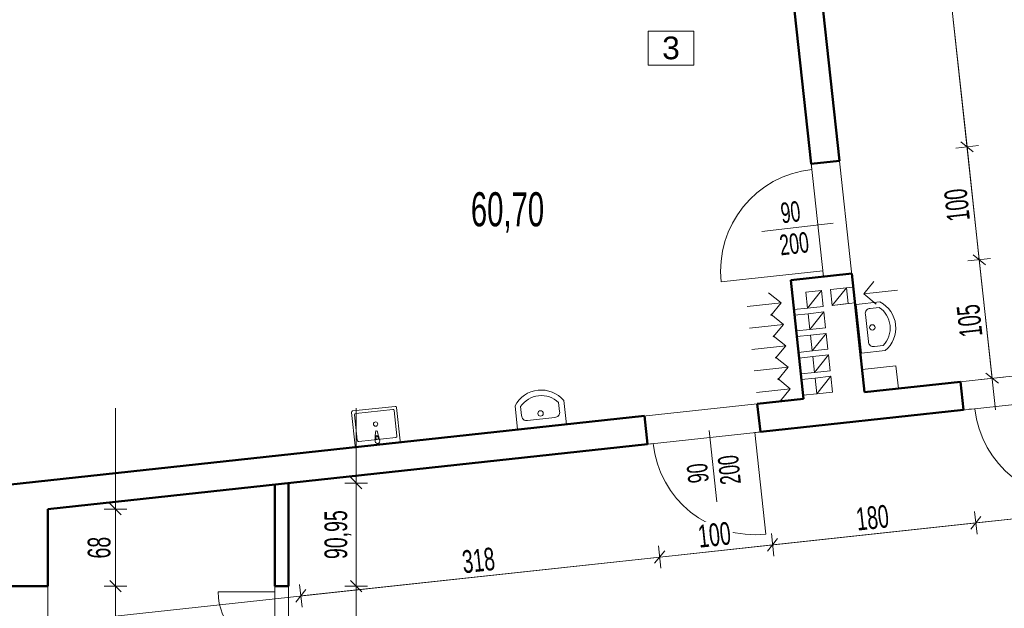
# Model space of a CAD drawing. Header units: millimetres. Extents: x 72202 to 304796, y 21658 to 519946.
# Tile 15 of 139: x 195062 to 195929, y 201813 to 202331. Entities that reach past the tile are written whole.
import ezdxf

# ---------------------------------------------------------------- set-up
doc = ezdxf.new("R2010")
doc.units = ezdxf.units.MM
doc.layers.get('0').update_dxf_attribs({"color": 253})
doc.layers.get('Defpoints').update_dxf_attribs({"color": 253})
for name, color, linetype, lineweight in [('DRZWI I OKNA OPISY', 253, 'Continuous', 9), ('linia - gruba - projektowana', 253, 'Continuous', 50), ('linia - meble', 253, 'Continuous', 9), ('LINIA CIENKA', 7, 'Continuous', 13), ('LINIA WYMIAROWANIE', 253, 'Continuous', 9), ('OPISY', 253, 'Continuous', 9), ('WOD-KAN', 253, 'Continuous', 9)]:
    doc.layers.add(name, color=color, linetype=linetype, lineweight=lineweight)
doc.layers.add('LINIA-NIE DRUKOWAĆ', color=253, linetype='Continuous', lineweight=20, plot=False)
doc.styles.add('simplex', font='arial.ttf')
doc.styles.get("Standard").update_dxf_attribs({"font": 'ARIALN.TTF', "width": 0.75})
doc.dimstyles.new('sebek100', dxfattribs={"dimtxt": 17, "dimasz": 10, "dimexe": 10, "dimexo": 20, "dimgap": 4, "dimtad": 1, "dimrnd": 0.5, "dimtxsty": 'Standard', "dimblk": 'OBLIQUE', "dimcen": 8, "dimclre": 1, "dimazin": 0, "dimtm": 1e-09, "dimtfac": 1, "dimtix": 1, "dimtmove": 1, "dimatfit": 3, "dimldrblk": 'zas', "dimfxl": 10, "dimfxlon": 1, "dimtolj": 2, "dimlwd": -1, "dimlwe": -1, "dimarcsym": 0})

# ---------------------------------------------------------------- blocks, each defined once
blk = doc.blocks.new('_Oblique')
at = {"color": 0, "linetype": 'ByBlock', "lineweight": -2}
blk.add_line((-0.5, -0.5), (0.5, 0.5), dxfattribs=at)
blk = doc.blocks.new('*D147')
at = {"layer": 'Defpoints', "color": 0, "lineweight": -3, "ltscale": 4, "transparency": 16777216}
for p in [(195737.08, 202638.61), (195896.18, 202219.05), (195783.84, 202206.88)]:
    blk.add_point(p, dxfattribs=at)
at = {"layer": 'LINIA WYMIAROWANIE', "color": 1, "ltscale": 4, "transparency": 16777216}
for p, q in [((195839.48, 202649.7), (195859.36, 202651.85)), ((195886.24, 202217.97), (195906.13, 202220.13))]:
    blk.add_line(p, q, dxfattribs=at)
at = {"layer": 'LINIA WYMIAROWANIE', "color": 0, "ltscale": 4, "transparency": 16777216}
blk.add_line((195849.42, 202650.77), (195896.18, 202219.05), dxfattribs=at)
at = {"layer": 'LINIA WYMIAROWANIE', "color": 0, "ltscale": 4, "transparency": 16777216, "xscale": 10, "yscale": 10, "zscale": 10}
for p, rotation in [((195849.42, 202650.77), 96.18201734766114), ((195896.18, 202219.05), 276.1820173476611)]:
    blk.add_blockref('_Oblique', p, dxfattribs=dict(at, rotation=rotation))
at = {"layer": 'LINIA WYMIAROWANIE', "color": 0, "lineweight": -3, "ltscale": 4, "transparency": 16777216, "insert": (195858.67, 202433.38), "char_height": 20, "attachment_point": 5, "rotation": 96.18202, "bg_fill": 3, "box_fill_scale": 1.1, "bg_fill_color": 256, "bg_fill_true_color": 13158600, "bg_fill_transparency": 0}
blk.add_mtext('\\A2;434', dxfattribs=at)
blk = doc.blocks.new('zas')
blk = doc.blocks.new('*D148')
at = {"layer": 'Defpoints', "color": 0, "lineweight": -3, "ltscale": 4, "transparency": 16777216}
for p in [(195783.84, 202206.88), (195906.95, 202119.63), (195794.61, 202107.46)]:
    blk.add_point(p, dxfattribs=at)
at = {"layer": 'LINIA WYMIAROWANIE', "color": 1, "ltscale": 4, "transparency": 16777216}
for p, q in [((195886.24, 202217.97), (195906.13, 202220.13)), ((195897.01, 202118.55), (195916.89, 202120.71))]:
    blk.add_line(p, q, dxfattribs=at)
at = {"layer": 'LINIA WYMIAROWANIE', "color": 0, "ltscale": 4, "transparency": 16777216}
blk.add_line((195896.18, 202219.05), (195906.95, 202119.63), dxfattribs=at)
at = {"layer": 'LINIA WYMIAROWANIE', "color": 0, "ltscale": 4, "transparency": 16777216, "xscale": 10, "yscale": 10, "zscale": 10}
for p, rotation in [((195896.18, 202219.05), 96.18201734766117), ((195906.95, 202119.63), 276.1820173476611)]:
    blk.add_blockref('_Oblique', p, dxfattribs=dict(at, rotation=rotation))
at = {"layer": 'LINIA WYMIAROWANIE', "color": 0, "lineweight": -3, "ltscale": 4, "transparency": 16777216, "insert": (195887.44, 202167.81), "char_height": 20, "attachment_point": 5, "rotation": 96.18202, "bg_fill": 3, "box_fill_scale": 1.1, "bg_fill_color": 256, "bg_fill_true_color": 13158600, "bg_fill_transparency": 0}
blk.add_mtext('\\A2;100', dxfattribs=at)
blk = doc.blocks.new('*D149')
at = {"layer": 'Defpoints', "color": 0, "lineweight": -3, "ltscale": 4, "transparency": 16777216}
for p in [(195794.61, 202107.46), (195918.26, 202015.24), (195805.92, 202003.07)]:
    blk.add_point(p, dxfattribs=at)
at = {"layer": 'LINIA WYMIAROWANIE', "color": 1, "ltscale": 4, "transparency": 16777216}
for p, q in [((195897.01, 202118.55), (195916.89, 202120.71)), ((195908.32, 202014.17), (195928.2, 202016.32))]:
    blk.add_line(p, q, dxfattribs=at)
at = {"layer": 'LINIA WYMIAROWANIE', "color": 0, "ltscale": 4, "transparency": 16777216}
blk.add_line((195906.95, 202119.63), (195918.26, 202015.24), dxfattribs=at)
at = {"layer": 'LINIA WYMIAROWANIE', "color": 0, "ltscale": 4, "transparency": 16777216, "xscale": 10, "yscale": 10, "zscale": 10}
for p, rotation in [((195906.95, 202119.63), 96.18201734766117), ((195918.26, 202015.24), 276.1820173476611)]:
    blk.add_blockref('_Oblique', p, dxfattribs=dict(at, rotation=rotation))
at = {"layer": 'LINIA WYMIAROWANIE', "color": 0, "lineweight": -3, "ltscale": 4, "transparency": 16777216, "insert": (195898.48, 202065.91), "char_height": 20, "attachment_point": 5, "rotation": 96.18202, "bg_fill": 3, "box_fill_scale": 1.1, "bg_fill_color": 256, "bg_fill_true_color": 13158600, "bg_fill_transparency": 0}
blk.add_mtext('\\A2;105', dxfattribs=at)
blk = doc.blocks.new('*D179')
at = {"layer": 'Defpoints', "color": 0, "lineweight": -3, "ltscale": 4, "transparency": 16777216}
for p in [(195614.78, 201957.22), (195298.79, 201923), (195625.55, 201857.8)]:
    blk.add_point(p, dxfattribs=at)
at = {"layer": 'LINIA WYMIAROWANIE', "ltscale": 4, "transparency": 16777216}
for p, q in [((195624.47, 201867.75), (195626.62, 201847.86)), ((195308.48, 201833.52), (195310.64, 201813.64))]:
    blk.add_line(p, q, dxfattribs=at)
at = {"layer": 'LINIA WYMIAROWANIE', "color": 0, "ltscale": 4, "transparency": 16777216}
blk.add_line((195309.56, 201823.58), (195625.55, 201857.8), dxfattribs=at)
at = {"layer": 'LINIA WYMIAROWANIE', "color": 0, "ltscale": 4, "transparency": 16777216, "xscale": 10, "yscale": 10, "zscale": 10}
for p, rotation in [((195625.55, 201857.8), 6.182017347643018), ((195309.56, 201823.58), 186.182017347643)]:
    blk.add_blockref('_Oblique', p, dxfattribs=dict(at, rotation=rotation))
at = {"layer": 'LINIA WYMIAROWANIE', "color": 0, "lineweight": -3, "ltscale": 4, "transparency": 16777216, "insert": (195466.02, 201854.82), "char_height": 20, "attachment_point": 5, "rotation": 6.18202, "bg_fill": 3, "box_fill_scale": 1.1, "bg_fill_color": 256, "bg_fill_true_color": 13158600, "bg_fill_transparency": 0}
blk.add_mtext('\\A2;318', dxfattribs=at)
blk = doc.blocks.new('*D180')
at = {"layer": 'Defpoints', "color": 0, "lineweight": -3, "ltscale": 4, "transparency": 16777216}
for p in [(195712.85, 201980.42), (195614.78, 201957.22), (195724.96, 201868.57)]:
    blk.add_point(p, dxfattribs=at)
at = {"layer": 'LINIA WYMIAROWANIE', "ltscale": 4, "transparency": 16777216}
for p, q in [((195723.89, 201878.52), (195726.04, 201858.63)), ((195624.47, 201867.75), (195626.62, 201847.86))]:
    blk.add_line(p, q, dxfattribs=at)
at = {"layer": 'LINIA WYMIAROWANIE', "color": 0, "ltscale": 4, "transparency": 16777216}
blk.add_line((195625.55, 201857.8), (195724.96, 201868.57), dxfattribs=at)
at = {"layer": 'LINIA WYMIAROWANIE', "color": 0, "ltscale": 4, "transparency": 16777216, "xscale": 10, "yscale": 10, "zscale": 10}
for p, rotation in [((195724.96, 201868.57), 6.182017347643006), ((195625.55, 201857.8), 186.182017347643)]:
    blk.add_blockref('_Oblique', p, dxfattribs=dict(at, rotation=rotation))
at = {"layer": 'LINIA WYMIAROWANIE', "color": 0, "lineweight": -3, "ltscale": 4, "transparency": 16777216, "insert": (195673.73, 201877.32), "char_height": 20, "attachment_point": 5, "rotation": 6.18202, "bg_fill": 3, "box_fill_scale": 1.1, "bg_fill_color": 256, "bg_fill_true_color": 13158600, "bg_fill_transparency": 0}
blk.add_mtext('\\A2;100', dxfattribs=at)
blk = doc.blocks.new('*D181')
at = {"layer": 'Defpoints', "color": 0, "lineweight": -3, "ltscale": 4, "transparency": 16777216}
for p in [(195891.77, 201999.8), (195712.85, 201980.42), (195903.88, 201887.95)]:
    blk.add_point(p, dxfattribs=at)
at = {"layer": 'LINIA WYMIAROWANIE', "ltscale": 4, "transparency": 16777216}
for p, q in [((195902.81, 201897.9), (195904.96, 201878.01)), ((195723.89, 201878.52), (195726.04, 201858.63))]:
    blk.add_line(p, q, dxfattribs=at)
at = {"layer": 'LINIA WYMIAROWANIE', "color": 0, "ltscale": 4, "transparency": 16777216}
blk.add_line((195724.96, 201868.57), (195903.88, 201887.95), dxfattribs=at)
at = {"layer": 'LINIA WYMIAROWANIE', "color": 0, "ltscale": 4, "transparency": 16777216, "xscale": 10, "yscale": 10, "zscale": 10}
for p, rotation in [((195903.88, 201887.95), 6.182017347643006), ((195724.96, 201868.57), 186.182017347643)]:
    blk.add_blockref('_Oblique', p, dxfattribs=dict(at, rotation=rotation))
at = {"layer": 'LINIA WYMIAROWANIE', "color": 0, "lineweight": -3, "ltscale": 4, "transparency": 16777216, "insert": (195812.89, 201892.39), "char_height": 20, "attachment_point": 5, "rotation": 6.18202, "bg_fill": 3, "box_fill_scale": 1.1, "bg_fill_color": 256, "bg_fill_true_color": 13158600, "bg_fill_transparency": 0}
blk.add_mtext('\\A2;180', dxfattribs=at)
blk = doc.blocks.new('*D182')
at = {"layer": 'Defpoints', "color": 0, "lineweight": -3, "ltscale": 4, "transparency": 16777216}
for p in [(195996.16, 202011.11), (195891.77, 201999.8), (196008.27, 201899.26)]:
    blk.add_point(p, dxfattribs=at)
at = {"layer": 'LINIA WYMIAROWANIE', "ltscale": 4, "transparency": 16777216}
for p, q in [((196007.2, 201909.2), (196009.35, 201889.32)), ((195902.81, 201897.9), (195904.96, 201878.01))]:
    blk.add_line(p, q, dxfattribs=at)
at = {"layer": 'LINIA WYMIAROWANIE', "color": 0, "ltscale": 4, "transparency": 16777216}
blk.add_line((195903.88, 201887.95), (196008.27, 201899.26), dxfattribs=at)
at = {"layer": 'LINIA WYMIAROWANIE', "color": 0, "ltscale": 4, "transparency": 16777216, "xscale": 10, "yscale": 10, "zscale": 10}
for p, rotation in [((196008.27, 201899.26), 6.182017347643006), ((195903.88, 201887.95), 186.182017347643)]:
    blk.add_blockref('_Oblique', p, dxfattribs=dict(at, rotation=rotation))
at = {"layer": 'LINIA WYMIAROWANIE', "color": 0, "lineweight": -3, "ltscale": 4, "transparency": 16777216, "insert": (195954.55, 201907.74), "char_height": 20, "attachment_point": 5, "rotation": 6.18202, "bg_fill": 3, "box_fill_scale": 1.1, "bg_fill_color": 256, "bg_fill_true_color": 13158600, "bg_fill_transparency": 0}
blk.add_mtext('\\A2;105', dxfattribs=at)
blk = doc.blocks.new('*D190')
at = {"layer": 'Defpoints', "color": 0, "lineweight": -3, "ltscale": 4, "transparency": 16777216}
for p in [(195298.79, 201923), (195298.79, 201832.04), (195358.29, 201832.04)]:
    blk.add_point(p, dxfattribs=at)
at = {"layer": 'LINIA WYMIAROWANIE', "ltscale": 4, "transparency": 16777216}
for p, q in [((195348.29, 201923), (195368.29, 201923)), ((195348.29, 201832.04), (195368.29, 201832.04))]:
    blk.add_line(p, q, dxfattribs=at)
at = {"layer": 'LINIA WYMIAROWANIE', "color": 0, "ltscale": 4, "transparency": 16777216}
blk.add_line((195358.29, 201923), (195358.29, 201832.04), dxfattribs=at)
at = {"layer": 'LINIA WYMIAROWANIE', "color": 0, "ltscale": 4, "transparency": 16777216, "xscale": 10, "yscale": 10, "zscale": 10}
for p, rotation in [((195358.29, 201923), 90), ((195358.29, 201832.04), 270)]:
    blk.add_blockref('_Oblique', p, dxfattribs=dict(at, rotation=rotation))
at = {"layer": 'LINIA WYMIAROWANIE', "color": 0, "lineweight": -3, "ltscale": 4, "transparency": 16777216, "insert": (195342.27, 201877.52), "char_height": 20, "attachment_point": 5, "rotation": 90, "bg_fill": 3, "box_fill_scale": 1.1, "bg_fill_color": 256, "bg_fill_true_color": 13158600, "bg_fill_transparency": 0}
blk.add_mtext('\\A2;90,95', dxfattribs=at)
blk = doc.blocks.new('*D191')
at = {"layer": 'Defpoints', "color": 0, "lineweight": -3, "ltscale": 4, "transparency": 16777216}
for p in [(195298.79, 201832.04), (195298.79, 201672.04), (195358.29, 201672.04)]:
    blk.add_point(p, dxfattribs=at)
at = {"layer": 'LINIA WYMIAROWANIE', "ltscale": 4, "transparency": 16777216}
for p, q in [((195348.29, 201832.04), (195368.29, 201832.04)), ((195348.29, 201672.04), (195368.29, 201672.04))]:
    blk.add_line(p, q, dxfattribs=at)
at = {"layer": 'LINIA WYMIAROWANIE', "color": 0, "ltscale": 4, "transparency": 16777216}
blk.add_line((195358.29, 201832.04), (195358.29, 201672.04), dxfattribs=at)
at = {"layer": 'LINIA WYMIAROWANIE', "color": 0, "ltscale": 4, "transparency": 16777216, "xscale": 10, "yscale": 10, "zscale": 10}
for p, rotation in [((195358.29, 201832.04), 90), ((195358.29, 201672.04), 270)]:
    blk.add_blockref('_Oblique', p, dxfattribs=dict(at, rotation=rotation))
at = {"layer": 'LINIA WYMIAROWANIE', "color": 0, "lineweight": -3, "ltscale": 4, "transparency": 16777216, "insert": (195344.08, 201752.04), "char_height": 20, "attachment_point": 5, "rotation": 90, "bg_fill": 3, "box_fill_scale": 1.1, "bg_fill_color": 256, "bg_fill_true_color": 13158600, "bg_fill_transparency": 0}
blk.add_mtext('\\A2;160', dxfattribs=at)
blk = doc.blocks.new('*D193')
at = {"layer": 'Defpoints', "color": 0, "lineweight": -3, "ltscale": 4, "transparency": 16777216}
for p in [(195086.79, 201900.03), (195086.79, 201832.04), (195146.29, 201832.04)]:
    blk.add_point(p, dxfattribs=at)
at = {"layer": 'LINIA WYMIAROWANIE', "ltscale": 4, "transparency": 16777216}
for p, q in [((195136.29, 201900.03), (195156.29, 201900.03)), ((195136.29, 201832.04), (195156.29, 201832.04))]:
    blk.add_line(p, q, dxfattribs=at)
at = {"layer": 'LINIA WYMIAROWANIE', "color": 0, "ltscale": 4, "transparency": 16777216}
blk.add_line((195146.29, 201900.03), (195146.29, 201832.04), dxfattribs=at)
at = {"layer": 'LINIA WYMIAROWANIE', "color": 0, "ltscale": 4, "transparency": 16777216, "xscale": 10, "yscale": 10, "zscale": 10}
for p, rotation in [((195146.29, 201900.03), 90), ((195146.29, 201832.04), 270)]:
    blk.add_blockref('_Oblique', p, dxfattribs=dict(at, rotation=rotation))
at = {"layer": 'LINIA WYMIAROWANIE', "color": 0, "lineweight": -3, "ltscale": 4, "transparency": 16777216, "insert": (195132.08, 201866.04), "char_height": 20, "attachment_point": 5, "rotation": 90, "bg_fill": 3, "box_fill_scale": 1.1, "bg_fill_color": 256, "bg_fill_true_color": 13158600, "bg_fill_transparency": 0}
blk.add_mtext('\\A2;68', dxfattribs=at)
blk = doc.blocks.new('*D194')
at = {"layer": 'Defpoints', "color": 0, "lineweight": -3, "ltscale": 4, "transparency": 16777216}
for p in [(195086.79, 201832.04), (195070.29, 201672.04), (195146.29, 201672.04)]:
    blk.add_point(p, dxfattribs=at)
at = {"layer": 'LINIA WYMIAROWANIE', "ltscale": 4, "transparency": 16777216}
for p, q in [((195136.29, 201832.04), (195156.29, 201832.04)), ((195136.29, 201672.04), (195156.29, 201672.04))]:
    blk.add_line(p, q, dxfattribs=at)
at = {"layer": 'LINIA WYMIAROWANIE', "color": 0, "ltscale": 4, "transparency": 16777216}
blk.add_line((195146.29, 201832.04), (195146.29, 201672.04), dxfattribs=at)
at = {"layer": 'LINIA WYMIAROWANIE', "color": 0, "ltscale": 4, "transparency": 16777216, "xscale": 10, "yscale": 10, "zscale": 10}
for p, rotation in [((195146.29, 201832.04), 90), ((195146.29, 201672.04), 270)]:
    blk.add_blockref('_Oblique', p, dxfattribs=dict(at, rotation=rotation))
at = {"layer": 'LINIA WYMIAROWANIE', "color": 0, "lineweight": -3, "ltscale": 4, "transparency": 16777216, "insert": (195132.08, 201752.04), "char_height": 20, "attachment_point": 5, "rotation": 90, "bg_fill": 3, "box_fill_scale": 1.1, "bg_fill_color": 256, "bg_fill_true_color": 13158600, "bg_fill_transparency": 0}
blk.add_mtext('\\A2;160', dxfattribs=at)
blk = doc.blocks.new('*D255')
at = {"layer": 'Defpoints', "color": 0, "lineweight": -3, "ltscale": 1.2, "transparency": 16777216}
blk.add_point((195765.29, 221218.85), dxfattribs=at)
at = {"layer": 'LINIA WYMIAROWANIE', "color": 1, "ltscale": 1.2, "transparency": 16777216}
for p, q in [((195765.29, 41859.9), (195765.29, 41844.9)), ((195793.29, 41854.9), (195793.29, 41844.9))]:
    blk.add_line(p, q, dxfattribs=at)
at = {"layer": 'LINIA WYMIAROWANIE', "color": 0, "ltscale": 1.2, "transparency": 16777216}
blk.add_line((195793.29, 41854.9), (195765.29, 41854.9), dxfattribs=at)
at = {"layer": 'LINIA WYMIAROWANIE', "color": 0, "ltscale": 1.2, "transparency": 16777216, "xscale": 10, "yscale": 10, "zscale": 10, "rotation": 180}
blk.add_blockref('_Oblique', (195765.29, 41854.9), dxfattribs=at)
at = {"layer": 'LINIA WYMIAROWANIE', "color": 0, "ltscale": 1.2, "transparency": 16777216, "xscale": 10, "yscale": 10, "zscale": 10}
blk.add_blockref('_Oblique', (195793.29, 41854.9), dxfattribs=at)
at = {"layer": 'LINIA WYMIAROWANIE', "color": 0, "lineweight": -3, "ltscale": 1.2, "transparency": 16777216, "insert": (195779.29, 41868.09), "char_height": 18, "attachment_point": 5, "bg_fill": 3, "box_fill_scale": 1.1, "bg_fill_color": 256, "bg_fill_true_color": 13158600, "bg_fill_transparency": 0}
blk.add_mtext('\\A2;28', dxfattribs=at)
at = {"layer": 'Defpoints', "color": 0, "lineweight": -3, "ltscale": 1.2, "transparency": 16777216}
for p in [(195765.29, 41854.9), (195793.29, 41854.9)]:
    blk.add_point(p, dxfattribs=at)
blk = doc.blocks.new('*D257')
at = {"layer": 'Defpoints', "color": 0, "lineweight": -3, "ltscale": 1.2, "transparency": 16777216}
blk.add_point((195765.29, 231441.87), dxfattribs=at)
at = {"layer": 'LINIA WYMIAROWANIE', "color": 1, "ltscale": 1.2, "transparency": 16777216}
for p, q in [((195765.29, 52082.93), (195765.29, 52067.93)), ((195793.29, 52077.93), (195793.29, 52067.93))]:
    blk.add_line(p, q, dxfattribs=at)
at = {"layer": 'LINIA WYMIAROWANIE', "color": 0, "ltscale": 1.2, "transparency": 16777216}
blk.add_line((195793.29, 52077.93), (195765.29, 52077.93), dxfattribs=at)
at = {"layer": 'LINIA WYMIAROWANIE', "color": 0, "ltscale": 1.2, "transparency": 16777216, "xscale": 10, "yscale": 10, "zscale": 10, "rotation": 180}
blk.add_blockref('_Oblique', (195765.29, 52077.93), dxfattribs=at)
at = {"layer": 'LINIA WYMIAROWANIE', "color": 0, "ltscale": 1.2, "transparency": 16777216, "xscale": 10, "yscale": 10, "zscale": 10}
blk.add_blockref('_Oblique', (195793.29, 52077.93), dxfattribs=at)
at = {"layer": 'LINIA WYMIAROWANIE', "color": 0, "lineweight": -3, "ltscale": 1.2, "transparency": 16777216, "insert": (195779.29, 52091.12), "char_height": 18, "attachment_point": 5, "bg_fill": 3, "box_fill_scale": 1.1, "bg_fill_color": 256, "bg_fill_true_color": 13158600, "bg_fill_transparency": 0}
blk.add_mtext('\\A2;28', dxfattribs=at)
at = {"layer": 'Defpoints', "color": 0, "lineweight": -3, "ltscale": 1.2, "transparency": 16777216}
for p in [(195765.29, 52077.93), (195793.29, 52077.93)]:
    blk.add_point(p, dxfattribs=at)
blk = doc.blocks.new('1')
at = {"layer": 'linia - meble'}
for p, q in [((196048.26, 221570.83), (196030.66, 221570.83)), ((196031.66, 221566.83), (196038.26, 221566.83)), ((196048.26, 221534.83), (196048.26, 221570.83)), ((196042.26, 221542.83), (196042.26, 221562.83)), ((196038.26, 221538.83), (196031.66, 221538.83)), ((196048.26, 221534.83), (196030.66, 221534.83))]:
    blk.add_line(p, q, dxfattribs=at)
blk.add_circle((196038.26, 221552.83), 2, dxfattribs=at)
for centre, radius, start, end in [((196042.74, 221552.83), 21.67, 123.855, 236.145), ((196043.49, 221552.83), 18.33, 130.19046, 229.80954), ((196038.76, 221563.33), 3.54, 351.8699, 98.1301), ((196038.76, 221542.33), 3.54, 261.8699, 8.1301)]:
    blk.add_arc(centre, radius, start, end, dxfattribs=at)
blk = doc.blocks.new('*D472')
at = {"layer": 'Defpoints', "color": 0, "lineweight": -3, "ltscale": 1.2, "transparency": 16777216}
blk.add_point((195765.29, 208559.85), dxfattribs=at)
at = {"layer": 'LINIA WYMIAROWANIE', "color": 1, "ltscale": 1.2, "transparency": 16777216}
for p, q in [((195765.29, 29200.9), (195765.29, 29185.9)), ((195793.29, 29195.9), (195793.29, 29185.9))]:
    blk.add_line(p, q, dxfattribs=at)
at = {"layer": 'LINIA WYMIAROWANIE', "color": 0, "ltscale": 1.2, "transparency": 16777216}
blk.add_line((195793.29, 29195.9), (195765.29, 29195.9), dxfattribs=at)
at = {"layer": 'LINIA WYMIAROWANIE', "color": 0, "ltscale": 1.2, "transparency": 16777216, "xscale": 10, "yscale": 10, "zscale": 10, "rotation": 180}
blk.add_blockref('_Oblique', (195765.29, 29195.9), dxfattribs=at)
at = {"layer": 'LINIA WYMIAROWANIE', "color": 0, "ltscale": 1.2, "transparency": 16777216, "xscale": 10, "yscale": 10, "zscale": 10}
blk.add_blockref('_Oblique', (195793.29, 29195.9), dxfattribs=at)
at = {"layer": 'LINIA WYMIAROWANIE', "color": 0, "lineweight": -3, "ltscale": 1.2, "transparency": 16777216, "insert": (195779.29, 29209.09), "char_height": 18, "attachment_point": 5, "bg_fill": 3, "box_fill_scale": 1.1, "bg_fill_color": 256, "bg_fill_true_color": 13158600, "bg_fill_transparency": 0}
blk.add_mtext('\\A2;28', dxfattribs=at)
at = {"layer": 'Defpoints', "color": 0, "lineweight": -3, "ltscale": 1.2, "transparency": 16777216}
for p in [(195765.29, 29195.9), (195793.29, 29195.9)]:
    blk.add_point(p, dxfattribs=at)
blk = doc.blocks.new('UM')
at = {"layer": 'WOD-KAN', "linetype": 'Continuous', "lineweight": 13}
for p, q in [((-30, 38.5), (-30, 1.5)), ((18.5, 40), (-28.5, 40)), ((-27, 35.5), (-27, 7.5)), ((15.5, 37), (-25.5, 37)), ((17, 7.5), (17, 35.5)), ((20, 1.5), (20, 38.5)), ((-6.8, 9.1), (-6.1, 14.4)), ((-3.9, 14.4), (-3.2, 9.1)), ((-28.5, 0), (18.5, 0)), ((-25.5, 6), (15.5, 6)), ((-7.5, 4), (-7.1, 8.2)), ((-6.4, 8), (-6.4, 6.5)), ((-6.4, 6.5), (-3.6, 6.5)), ((-3.6, 6.5), (-3.6, 8)), ((-2.9, 8.2), (-2.5, 4))]:
    blk.add_line(p, q, dxfattribs=at)
blk.add_circle((-5, 23), 2.41, dxfattribs=at)
for centre, radius, start, end in [((-28.5, 38.5), 1.5, 90, 180), ((-25.5, 35.5), 1.5, 90, 180), ((15.5, 35.5), 1.5, 0, 90), ((18.5, 38.5), 1.5, 0, 90), ((-5, 14.3), 1.12, 7.1389, 172.8611), ((-28.5, 1.5), 1.5, 180, 270), ((-25.5, 7.5), 1.5, 180, 270), ((-5, 4), 2.5, 180, 0), ((-5, 8), 2.11, 147.229, 174.8304), ((-5, 8), 2.11, 32.771, 147.229), ((-5, 8), 1.36, 0, 180), ((-5, 8), 2.11, 5.1696, 32.771), ((15.5, 7.5), 1.5, 270, 0), ((18.5, 1.5), 1.5, 270, 0)]:
    blk.add_arc(centre, radius, start, end, dxfattribs=at)

msp = doc.modelspace()

# ---------------------------------------------------------------- linework, layer by layer
at = {"layer": 'DRZWI I OKNA OPISY'}
msp.add_line((195715.592, 202144.497), (195778.354, 202151.798), dxfattribs=at)
at = {"layer": 'linia - gruba - projektowana'}
for p, q in [((195710.204, 202654.555), (195758.986, 202204.189)), ((195735.058, 202657.247), (195783.841, 202206.881)), ((195758.986, 202204.189), (195783.841, 202206.881)), ((195740.923, 202101.648), (195794.609, 202107.463)), ((195794.609, 202107.463), (195805.917, 202003.073)), ((195740.923, 202101.648), (195752.231, 201997.258)), ((195805.917, 202003.073), (195890.422, 202012.227)), ((195890.422, 202012.227), (195893.114, 201987.372)), ((195711.504, 201992.847), (195752.231, 201997.258)), ((195714.196, 201967.992), (195711.504, 201992.847)), ((195714.196, 201967.992), (195893.114, 201987.372)), ((194823.165, 201896.624), (195612.086, 201982.078)), ((195614.778, 201957.223), (195612.086, 201982.078)), ((195086.792, 201900.033), (195614.778, 201957.223)), ((195298.792, 201832.042), (195298.792, 201922.997)), ((195286.792, 201832.042), (195286.792, 201921.697)), ((195086.792, 201832.042), (195086.792, 201900.033)), ((195086.792, 201832.042), (195053.792, 201832.042)), ((195286.792, 201832.042), (195298.792, 201832.042))]:
    msp.add_line(p, q, dxfattribs=at)
at = {"layer": 'LINIA CIENKA'}
for p, q in [((195758.986, 202204.189), (195759.525, 202199.218)), ((195769.216, 202109.741), (195679.74, 202100.05)), ((195769.216, 202109.741), (195769.755, 202104.77)), ((195769.755, 202104.77), (195769.778, 202104.555)), ((195814.096, 202100.521), (195805.231, 202089.502)), ((195721.387, 202090.479), (195732.405, 202081.614)), ((195805.231, 202089.502), (195835.057, 202092.733)), ((195816.25, 202080.637), (195805.231, 202089.502)), ((195732.405, 202081.614), (195702.58, 202078.383)), ((195723.54, 202070.595), (195732.405, 202081.614)), ((195723.433, 202071.589), (195734.451, 202062.724)), ((195755.654, 202077.091), (195743.723, 202075.799)), ((195734.451, 202062.724), (195704.626, 202059.494)), ((195725.587, 202051.706), (195734.451, 202062.724)), ((195725.479, 202052.7), (195736.498, 202043.835)), ((195736.498, 202043.835), (195706.672, 202040.604)), ((195727.633, 202032.816), (195736.498, 202043.835)), ((195727.525, 202033.81), (195738.544, 202024.945)), ((195738.544, 202024.945), (195708.718, 202021.715)), ((195729.679, 202013.927), (195738.544, 202024.945)), ((195833.588, 202026.188), (195803.763, 202022.957)), ((195833.588, 202026.188), (195835.742, 202006.304)), ((195729.571, 202014.921), (195740.59, 202006.056)), ((195903.056, 201988.449), (195898.085, 201987.911)), ((195714.196, 201967.992), (195709.225, 201967.454)), ((195713.345, 201967.9), (195709.225, 201967.454)), ((195709.225, 201967.454), (195718.917, 201877.977)), ((195619.749, 201957.762), (195614.778, 201957.223)), ((195286.792, 201832.042), (195286.792, 201827.042)), ((195286.792, 201827.042), (195236.792, 201827.042))]:
    msp.add_line(p, q, dxfattribs=at)
for centre, radius, start, end in [((195769.216, 202109.741), 90, 96.182017, 186.182017), ((195992.533, 201998.141), 90, 186.182017, 276.182017), ((195709.225, 201967.454), 90, 186.182017, 276.182017), ((195286.792, 201827.042), 50, 180, 270)]:
    msp.add_arc(centre, radius, start, end, dxfattribs=at)
at = {"layer": 'LINIA-NIE DRUKOWAĆ'}
for p, q in [((195802.065, 203087.967), (195921.273, 201987.421)), ((199045.01, 202228.192), (194828.292, 201771.449)), ((195146.292, 201532.265), (195146.292, 201988.927)), ((195358.292, 201532.265), (195358.292, 201988.927))]:
    msp.add_line(p, q, dxfattribs=at)
for points in [[(195805.917, 202003.073), (195737.077, 202638.606), (195858.314, 202786.526), (196010.698, 202666.19), (196079.317, 202032.687), (195805.917, 202003.073)], [(195712.896, 202629.7), (194754.999, 202525.943), (194823.165, 201896.624), (195752.231, 201997.258), (195740.923, 202101.648), (195767.766, 202104.555), (195769.778, 202104.555), (195712.896, 202629.7)], [(198798.62, 202302.088), (198828.234, 202028.687), (198382.839, 201980.444), (198382.839, 200964.042), (198096.792, 200964.042), (198096.792, 201622.042), (197833.292, 201622.042), (197790.226, 201646.868), (197749.471, 201662.407), (197704.792, 201672.042), (197504.792, 201672.042), (197437.574, 201654.671), (197409.152, 201641.84), (197376.292, 201622.042), (196716.292, 201622.042), (196655.011, 201654.671), (196587.792, 201672.042), (196503.525, 201681.418), (196442.27, 201679.677), (196387.792, 201679.677), (196259.292, 201622.042), (195298.792, 201622.042), (195298.792, 201922.997), (198798.62, 202302.088)], [(195286.792, 201921.697), (195086.792, 201900.033), (195086.792, 201656.042), (195120.792, 201656.042), (195120.792, 201622.042), (195286.792, 201622.042), (195286.792, 201921.697)]]:
    msp.add_lwpolyline(points, dxfattribs=at)
at = {"layer": 'OPISY'}
msp.add_lwpolyline([(195615.521, 202321.073), (195615.521, 202291.073), (195655.521, 202291.073), (195655.521, 202321.073)], close=True, dxfattribs=at)

# ---------------------------------------------------------------- block references
at = {"layer": 'LINIA WYMIAROWANIE', "lineweight": -3, "xscale": 1.2, "yscale": 1.2, "zscale": 1.2, "rotation": 276.1820173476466}
msp.add_blockref('1', (-94129.693, 407232.042), dxfattribs=at)

# ---------------------------------------------------------------- texts
at = {"layer": 'DRZWI I OKNA OPISY', "char_height": 18, "width": 130, "attachment_point": 5, "rotation": 6.635848}
for s, insert in [('90', (195740.735, 202161.493)), ('200', (195743.966, 202133.718))]:
    msp.add_mtext(s, dxfattribs=dict(at, insert=insert))
at = {"layer": 'LINIA-NIE DRUKOWAĆ', "insert": (195459.306, 202179.076), "char_height": 30, "width": 125.07, "attachment_point": 1}
msp.add_mtext('60,70', dxfattribs=at)
at = {"layer": 'OPISY', "insert": (195635.521, 202306.073), "char_height": 20, "width": 40, "attachment_point": 5, "style": 'simplex'}
msp.add_mtext('3', dxfattribs=at)

# ---------------------------------------------------------------- next in the draw order: dimensions: what is measured, and where the dimension line sits
at = {"layer": 'LINIA WYMIAROWANIE', "lineweight": -3, "ltscale": 4}
for p1, p2, distance, text, override, picture, middle in [((195737.077, 202638.606), (195783.841, 202206.881), 113, '434', {"dimtxt": 20, "dimtad": 4, "dimrnd": 0, "dimtfill": 1, "dimarcsym": 2}, '*D147', (195858.673, 202433.382)), ((195298.792, 201922.997), (195614.778, 201957.223), -100, '318', {"dimtxt": 20, "dimrnd": 0, "dimclre": 256, "dimtfill": 1, "dimarcsym": 2}, '*D179', (195466.023, 201854.82))]:
    dim = msp.add_aligned_dim(p1=p1, p2=p2, distance=distance, text=text, dimstyle='sebek100', override=override, dxfattribs=at)
    dim.commit()
    dim.dimension.update_dxf_attribs({"geometry": picture, "text_midpoint": middle})
dim = msp.add_linear_dim(base=(195146.292, 201832.042), p1=(195086.792, 201900.033), p2=(195086.792, 201832.042), angle=90, text='68', dimstyle='sebek100', override={"dimtxt": 20, "dimrnd": 0, "dimclre": 256, "dimtfill": 1, "dimarcsym": 2}, dxfattribs=at)
dim.commit()
dim.dimension.update_dxf_attribs({"geometry": '*D193', "text_midpoint": (195132.081, 201866.038)})

# ---------------------------------------------------------------- next in the draw order: block references
at = {"layer": 'WOD-KAN', "xscale": -0.7999999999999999, "yscale": 0.8000000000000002, "zscale": 0.8, "rotation": 6.234181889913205}
msp.add_blockref('UM', (195373.41, 201956.227), dxfattribs=at)

# ---------------------------------------------------------------- next in the draw order: dimensions: what is measured, and where the dimension line sits
at = {"layer": 'LINIA WYMIAROWANIE', "lineweight": -3, "ltscale": 4}
for base, p1, p2, angle, override, picture, middle in [((195906.952, 202119.631), (195783.841, 202206.881), (195794.609, 202107.463), 96.182017, {"dimtxt": 20, "dimtad": 4, "dimrnd": 0, "dimtfill": 1, "dimarcsym": 2}, '*D148', (195887.439, 202167.81)), ((195724.965, 201868.574), (195614.778, 201957.223), (195712.85, 201980.419), 186.182017, {"dimtxt": 20, "dimrnd": 0, "dimclre": 256, "dimtfill": 1, "dimarcsym": 2}, '*D180', (195673.725, 201877.318)), ((195358.2924, 201832.0422), (195298.7924, 201922.9967), (195298.7924, 201832.0422), 90, {"dimtxt": 20, "dimrnd": 0, "dimclre": 256, "dimtfill": 1, "dimarcsym": 2}, '*D190', (195342.2733, 201877.5195)), ((195146.292, 201672.042), (195086.792, 201832.042), (195070.292, 201672.042), 90, {"dimtxt": 20, "dimrnd": 0, "dimclre": 256, "dimtfill": 1, "dimarcsym": 2}, '*D194', (195132.081, 201752.042))]:
    dim = msp.add_linear_dim(base=base, p1=p1, p2=p2, angle=angle, dimstyle='sebek100', override=override, dxfattribs=at)
    dim.commit()
    dim.dimension.update_dxf_attribs({"geometry": picture, "text_midpoint": middle})

# ---------------------------------------------------------------- next in the draw order: linework, layer by layer
at = {"layer": 'DRZWI I OKNA OPISY'}
msp.add_line((195675.914, 201906.3), (195669.217, 201969.129), dxfattribs=at)

# ---------------------------------------------------------------- next in the draw order: texts
at = {"layer": 'DRZWI I OKNA OPISY', "char_height": 18, "width": 130, "attachment_point": 5, "rotation": 96.084166}
for s, insert in [('200', (195686.965, 201934.57)), ('90', (195659.161, 201931.606))]:
    msp.add_mtext(s, dxfattribs=dict(at, insert=insert))

# ---------------------------------------------------------------- next in the draw order: dimensions: what is measured, and where the dimension line sits
at = {"layer": 'LINIA WYMIAROWANIE', "lineweight": -3, "ltscale": 4}
for base, p1, p2, angle, override, picture, middle in [((195918.259, 202015.242), (195794.609, 202107.463), (195805.917, 202003.073), 96.182017, {"dimtxt": 20, "dimtad": 4, "dimrnd": 0, "dimtfill": 1, "dimarcsym": 2}, '*D149', (195898.477, 202065.906)), ((195358.292, 201672.042), (195298.792, 201832.042), (195298.792, 201672.042), 90, {"dimtxt": 20, "dimrnd": 0, "dimclre": 256, "dimtfill": 1, "dimarcsym": 2}, '*D191', (195344.081, 201752.042))]:
    dim = msp.add_linear_dim(base=base, p1=p1, p2=p2, angle=angle, dimstyle='sebek100', override=override, dxfattribs=at)
    dim.commit()
    dim.dimension.update_dxf_attribs({"geometry": picture, "text_midpoint": middle})

# ---------------------------------------------------------------- next in the draw order: dimensions: what is measured, and where the dimension line sits
dim = msp.add_linear_dim(base=(195903.883, 201887.954), p1=(195712.85, 201980.419), p2=(195891.768, 201999.799), angle=186.182017, text='180', dimstyle='sebek100', override={"dimtxt": 20, "dimrnd": 0, "dimclre": 256, "dimtfill": 1, "dimarcsym": 2}, dxfattribs=at)
dim.commit()
dim.dimension.update_dxf_attribs({"geometry": '*D181', "text_midpoint": (195812.894, 201892.392)})

# ---------------------------------------------------------------- next in the draw order: linework, layer by layer
at = {"layer": 'LINIA CIENKA'}
for p, q in [((195740.59, 202006.056), (195710.764, 202002.825)), ((195731.725, 201995.037), (195740.59, 202006.056))]:
    msp.add_line(p, q, dxfattribs=at)

# ---------------------------------------------------------------- next in the draw order: dimensions: what is measured, and where the dimension line sits
at = {"layer": 'LINIA WYMIAROWANIE', "lineweight": -3, "ltscale": 1.2}
dim = msp.add_linear_dim(base=(195765.292, 41854.897), p1=(195793.292, 41854.897), p2=(195765.292, 221218.846), dimstyle='sebek100', override={"dimtxt": 18, "dimrnd": 0, "dimfxl": 5, "dimtfill": 1, "dimarcsym": 2}, dxfattribs=at)
dim.commit()
dim.dimension.update_dxf_attribs({"geometry": '*D255', "text_midpoint": (195779.292, 41868.088)})
at = {"layer": 'LINIA WYMIAROWANIE', "lineweight": -3, "ltscale": 4}
dim = msp.add_linear_dim(base=(196008.273, 201899.261), p1=(195891.768, 201999.799), p2=(195996.158, 202011.107), angle=186.182017, dimstyle='sebek100', override={"dimtxt": 20, "dimrnd": 0, "dimclre": 256, "dimtfill": 1, "dimarcsym": 2}, dxfattribs=at)
dim.commit()
dim.dimension.update_dxf_attribs({"geometry": '*D182', "text_midpoint": (195954.548, 201907.736)})

# ---------------------------------------------------------------- next in the draw order: dimensions: what is measured, and where the dimension line sits
at = {"layer": 'LINIA WYMIAROWANIE', "lineweight": -3, "ltscale": 1.2}
dim = msp.add_linear_dim(base=(195765.292, 52077.926), p1=(195793.292, 52077.926), p2=(195765.292, 231441.874), dimstyle='sebek100', override={"dimtxt": 18, "dimrnd": 0, "dimfxl": 5, "dimtfill": 1, "dimarcsym": 2}, dxfattribs=at)
dim.commit()
dim.dimension.update_dxf_attribs({"geometry": '*D257', "text_midpoint": (195779.292, 52091.116)})

# ---------------------------------------------------------------- next in the draw order: linework, layer by layer
at = {"layer": 'LINIA CIENKA'}
for p, q in [((195768.065, 202092.517), (195755.654, 202077.091)), ((195776, 202093.377), (195795.902, 202095.532)), ((195789.918, 202094.884), (195777.508, 202079.458)), ((195777.508, 202079.458), (195797.409, 202081.614)), ((195756.192, 202072.12), (195744.262, 202070.828)), ((195770.111, 202073.628), (195757.7, 202058.201)), ((195757.7, 202058.201), (195745.769, 202056.909)), ((195758.238, 202053.231), (195746.308, 202051.938)), ((195772.157, 202054.738), (195759.746, 202039.312)), ((195759.746, 202039.312), (195747.815, 202038.02)), ((195774.203, 202035.849), (195761.792, 202020.422)), ((195760.284, 202034.341), (195748.354, 202033.049)), ((195761.792, 202020.422), (195749.862, 202019.13)), ((195762.33, 202015.452), (195750.4, 202014.159)), ((195776.249, 202016.959), (195763.838, 202001.533)), ((195763.838, 202001.533), (195751.908, 202000.241))]:
    msp.add_line(p, q, dxfattribs=at)
for points in [[(195754.146, 202091.01), (195768.065, 202092.517), (195769.572, 202078.599), (195755.654, 202077.091)], [(195776, 202093.377), (195789.918, 202094.884), (195791.426, 202080.966), (195777.508, 202079.458)], [(195756.192, 202072.12), (195770.111, 202073.628), (195771.618, 202059.709), (195757.7, 202058.201)], [(195758.238, 202053.231), (195772.157, 202054.738), (195773.664, 202040.82), (195759.746, 202039.312)], [(195760.284, 202034.341), (195774.203, 202035.849), (195775.71, 202021.93), (195761.792, 202020.422)], [(195762.33, 202015.452), (195776.249, 202016.959), (195777.756, 202003.041), (195763.838, 202001.533)]]:
    msp.add_lwpolyline(points, close=True, dxfattribs=at)

# ---------------------------------------------------------------- next in the draw order: block references
at = {"layer": 'LINIA WYMIAROWANIE', "lineweight": -3, "xscale": 1.2, "yscale": 1.2, "zscale": 1.2, "rotation": 186.1820173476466}
msp.add_blockref('1', (401060.585, 491710.409), dxfattribs=at)

# ---------------------------------------------------------------- next in the draw order: dimensions: what is measured, and where the dimension line sits
at = {"layer": 'LINIA WYMIAROWANIE', "lineweight": -3, "ltscale": 1.2}
dim = msp.add_linear_dim(base=(195765.292, 29195.902), p1=(195793.292, 29195.902), p2=(195765.292, 208559.85), dimstyle='sebek100', override={"dimtxt": 18, "dimrnd": 0, "dimfxl": 5, "dimtfill": 1, "dimarcsym": 2}, dxfattribs=at)
dim.commit()
dim.dimension.update_dxf_attribs({"geometry": '*D472', "text_midpoint": (195779.292, 29209.092)})

doc.saveas('drawing.dxf')
